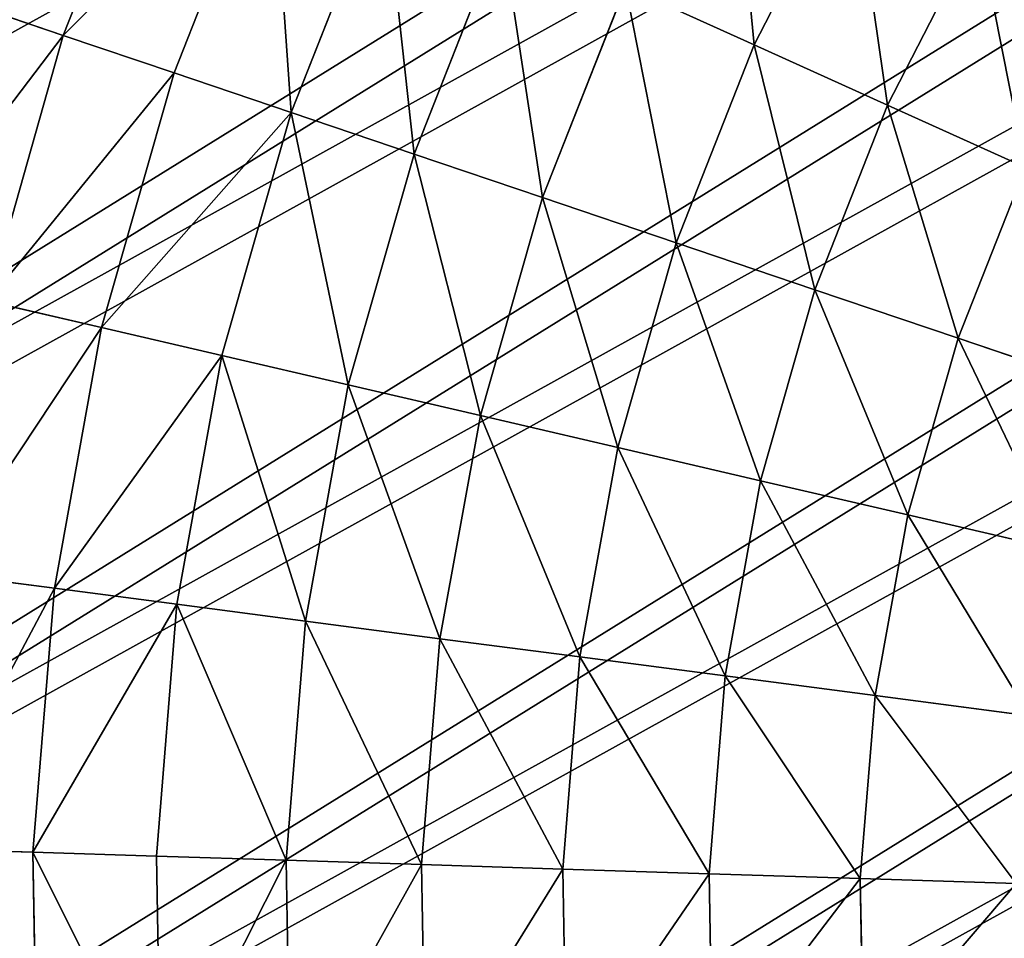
# Model space of a CAD drawing. Extents: x 5 to 635, y -14 to 121.
# Tile 227 of 256: x 373 to 387, y 54 to 66. Entities that reach past the tile are written whole.
import ezdxf

# ---------------------------------------------------------------- set-up
doc = ezdxf.new("R2010")
doc.units = 0
doc.layers.get('0').update_dxf_attribs({"color": 13, "linetype": 'CONTINUOUS'})

# ---------------------------------------------------------------- blocks, each defined once
blk = doc.blocks.new('COMPONENT_4')
for p, q in [((14.769, 65.892, 18.22), (13.378, 62.364, 18.22)), ((14.769, 65.892, 81.659), (13.378, 62.364, 81.659)), ((16.231, 65.23, 16.362), (14.898, 61.849, 16.362)), ((16.231, 65.23, 83.518), (14.898, 61.849, 83.518)), ((24.189, 64.834, 9.779), (22.857, 62.235, 9.779)), ((24.189, 64.834, 90.1), (22.857, 62.235, 90.1)), ((17.775, 64.532, 14.584), (16.503, 61.306, 14.584)), ((17.775, 64.532, 85.295), (16.503, 61.306, 85.295)), ((19.396, 63.799, 12.892), (18.189, 60.736, 12.892)), ((19.396, 63.799, 86.987), (18.189, 60.736, 86.987)), ((25.93, 63.831, 8.366), (24.687, 61.407, 8.366)), ((25.93, 63.831, 91.513), (24.687, 61.407, 91.513)), ((21.092, 63.033, 11.289), (19.951, 60.139, 11.289)), ((21.092, 63.033, 88.59), (19.951, 60.139, 88.59)), ((22.857, 62.235, 9.779), (21.092, 63.033, 11.289)), ((21.092, 63.033, 88.59), (22.857, 62.235, 90.1)), ((13.378, 62.364, 18.22), (11.946, 62.849, 20.155)), ((11.946, 62.849, 79.725), (13.378, 62.364, 81.659)), ((13.378, 62.364, 18.22), (12.34, 58.717, 18.22)), ((13.378, 62.364, 81.659), (12.34, 58.717, 81.659)), ((14.898, 61.849, 16.362), (13.378, 62.364, 18.22)), ((13.378, 62.364, 81.659), (14.898, 61.849, 83.518)), ((22.857, 62.235, 9.779), (21.786, 59.518, 9.779)), ((22.857, 62.235, 90.1), (21.786, 59.518, 90.1)), ((24.687, 61.407, 8.366), (22.857, 62.235, 9.779)), ((22.857, 62.235, 90.1), (24.687, 61.407, 91.513)), ((14.898, 61.849, 16.362), (13.903, 58.354, 16.362)), ((14.898, 61.849, 83.518), (13.903, 58.354, 83.518)), ((16.503, 61.306, 14.584), (14.898, 61.849, 16.362)), ((14.898, 61.849, 83.518), (16.503, 61.306, 85.295)), ((24.687, 61.407, 8.366), (23.688, 58.874, 8.366)), ((24.687, 61.407, 91.513), (23.688, 58.874, 91.513)), ((26.579, 60.552, 7.053), (24.687, 61.407, 8.366)), ((24.687, 61.407, 91.513), (26.579, 60.552, 92.826)), ((16.503, 61.306, 14.584), (15.553, 57.971, 14.584)), ((16.503, 61.306, 85.295), (15.553, 57.971, 85.295)), ((18.189, 60.736, 12.892), (16.503, 61.306, 14.584)), ((16.503, 61.306, 85.295), (18.189, 60.736, 86.987)), ((18.189, 60.736, 12.892), (17.287, 57.568, 12.892)), ((18.189, 60.736, 86.987), (17.287, 57.568, 86.987)), ((19.951, 60.139, 11.289), (18.189, 60.736, 12.892)), ((18.189, 60.736, 86.987), (19.951, 60.139, 88.59)), ((26.579, 60.552, 7.053), (25.655, 58.208, 7.053)), ((26.579, 60.552, 92.826), (25.655, 58.208, 92.826)), ((19.951, 60.139, 11.289), (19.099, 57.147, 11.289)), ((19.951, 60.139, 88.59), (19.099, 57.147, 88.59)), ((21.786, 59.518, 9.779), (19.951, 60.139, 11.289)), ((19.951, 60.139, 88.59), (21.786, 59.518, 90.1)), ((21.786, 59.518, 9.779), (20.986, 56.709, 9.779)), ((21.786, 59.518, 90.1), (20.986, 56.709, 90.1)), ((23.688, 58.874, 8.366), (21.786, 59.518, 9.779)), ((21.786, 59.518, 90.1), (23.688, 58.874, 91.513)), ((23.688, 58.874, 8.366), (22.943, 56.254, 8.366)), ((23.688, 58.874, 91.513), (22.943, 56.254, 91.513)), ((25.655, 58.208, 7.053), (23.688, 58.874, 8.366)), ((23.688, 58.874, 91.513), (25.655, 58.208, 92.826)), ((13.903, 58.354, 16.362), (12.34, 58.717, 18.22)), ((12.34, 58.717, 81.659), (13.903, 58.354, 83.518)), ((13.903, 58.354, 16.362), (13.255, 54.778, 16.362)), ((13.903, 58.354, 83.518), (13.255, 54.778, 83.518)), ((15.553, 57.971, 14.584), (13.903, 58.354, 16.362)), ((13.903, 58.354, 83.518), (15.553, 57.971, 85.295)), ((25.655, 58.208, 7.053), (24.965, 55.785, 7.053)), ((25.655, 58.208, 92.826), (24.965, 55.785, 92.826)), ((27.68, 57.522, 5.844), (25.655, 58.208, 7.053)), ((25.655, 58.208, 92.826), (27.68, 57.522, 94.036)), ((15.553, 57.971, 14.584), (14.935, 54.558, 14.584)), ((15.553, 57.971, 85.295), (14.935, 54.558, 85.295)), ((17.287, 57.568, 12.892), (15.553, 57.971, 14.584)), ((15.553, 57.971, 85.295), (17.287, 57.568, 86.987)), ((17.287, 57.568, 12.892), (16.7, 54.328, 12.892)), ((17.287, 57.568, 86.987), (16.7, 54.328, 86.987)), ((19.099, 57.147, 11.289), (17.287, 57.568, 12.892)), ((17.287, 57.568, 86.987), (19.099, 57.147, 88.59)), ((19.099, 57.147, 11.289), (18.545, 54.086, 11.289)), ((19.099, 57.147, 88.59), (18.545, 54.086, 88.59)), ((20.986, 56.709, 9.779), (19.099, 57.147, 11.289)), ((19.099, 57.147, 88.59), (20.986, 56.709, 90.1)), ((20.986, 56.709, 9.779), (20.465, 53.835, 9.779)), ((20.986, 56.709, 90.1), (20.465, 53.835, 90.1)), ((22.943, 56.254, 8.366), (20.986, 56.709, 9.779)), ((20.986, 56.709, 90.1), (22.943, 56.254, 91.513)), ((22.943, 56.254, 8.366), (22.457, 53.574, 8.366)), ((22.943, 56.254, 91.513), (22.457, 53.574, 91.513)), ((24.965, 55.785, 7.053), (22.943, 56.254, 8.366)), ((22.943, 56.254, 91.513), (24.965, 55.785, 92.826)), ((24.965, 55.785, 7.053), (24.516, 53.305, 7.053)), ((24.965, 55.785, 92.826), (24.516, 53.305, 92.826)), ((27.047, 55.301, 5.844), (24.965, 55.785, 7.053)), ((24.965, 55.785, 92.826), (27.047, 55.301, 94.036)), ((13.255, 54.778, 16.362), (11.664, 54.986, 18.22)), ((11.664, 54.986, 81.659), (13.255, 54.778, 83.518)), ((13.255, 54.778, 16.362), (12.961, 51.156, 16.362)), ((13.255, 54.778, 83.518), (12.961, 51.156, 83.518)), ((14.935, 54.558, 14.584), (13.255, 54.778, 16.362)), ((13.255, 54.778, 83.518), (14.935, 54.558, 85.295)), ((14.935, 54.558, 14.584), (14.655, 51.102, 14.584)), ((14.935, 54.558, 85.295), (14.655, 51.102, 85.295)), ((16.7, 54.328, 12.892), (14.935, 54.558, 14.584)), ((14.935, 54.558, 85.295), (16.7, 54.328, 86.987)), ((16.7, 54.328, 12.892), (16.433, 51.045, 12.892)), ((16.7, 54.328, 86.987), (16.433, 51.045, 86.987)), ((18.545, 54.086, 11.289), (16.7, 54.328, 12.892)), ((16.7, 54.328, 86.987), (18.545, 54.086, 88.59)), ((18.545, 54.086, 11.289), (18.293, 50.986, 11.289)), ((18.545, 54.086, 88.59), (18.293, 50.986, 88.59)), ((20.465, 53.835, 9.779), (18.545, 54.086, 11.289)), ((18.545, 54.086, 88.59), (20.465, 53.835, 90.1)), ((20.465, 53.835, 9.779), (20.229, 50.924, 9.779)), ((20.465, 53.835, 90.1), (20.229, 50.924, 90.1)), ((22.457, 53.574, 8.366), (20.465, 53.835, 9.779)), ((20.465, 53.835, 90.1), (22.457, 53.574, 91.513)), ((22.457, 53.574, 8.366), (22.237, 50.86, 8.366)), ((22.457, 53.574, 91.513), (22.237, 50.86, 91.513)), ((24.516, 53.305, 7.053), (22.457, 53.574, 8.366)), ((22.457, 53.574, 91.513), (24.516, 53.305, 92.826)), ((24.516, 53.305, 7.053), (24.312, 50.794, 7.053)), ((24.516, 53.305, 92.826), (24.312, 50.794, 92.826)), ((26.635, 53.028, 5.844), (24.516, 53.305, 7.053)), ((24.516, 53.305, 92.826), (26.635, 53.028, 94.036)), ((12.961, 51.156, 16.362), (11.357, 51.207, 18.22)), ((11.357, 51.207, 81.659), (12.961, 51.156, 83.518)), ((14.655, 51.102, 14.584), (12.961, 51.156, 16.362)), ((12.961, 51.156, 16.362), (13.024, 47.522, 16.362)), ((12.961, 51.156, 83.518), (14.655, 51.102, 85.295)), ((12.961, 51.156, 83.518), (13.024, 47.522, 83.518)), ((16.433, 51.045, 12.892), (14.655, 51.102, 14.584)), ((14.655, 51.102, 14.584), (14.714, 47.635, 14.584)), ((14.655, 51.102, 85.295), (16.433, 51.045, 86.987)), ((14.655, 51.102, 85.295), (14.714, 47.635, 85.295)), ((18.293, 50.986, 11.289), (16.433, 51.045, 12.892)), ((16.433, 51.045, 12.892), (16.49, 47.752, 12.892)), ((16.433, 51.045, 86.987), (18.293, 50.986, 88.59)), ((16.433, 51.045, 86.987), (16.49, 47.752, 86.987)), ((20.229, 50.924, 9.779), (18.293, 50.986, 11.289)), ((18.293, 50.986, 11.289), (18.346, 47.876, 11.289)), ((18.293, 50.986, 88.59), (20.229, 50.924, 90.1)), ((18.293, 50.986, 88.59), (18.346, 47.876, 88.59)), ((22.237, 50.86, 8.366), (20.229, 50.924, 9.779)), ((20.229, 50.924, 9.779), (20.279, 48.004, 9.779)), ((20.229, 50.924, 90.1), (22.237, 50.86, 91.513)), ((20.229, 50.924, 90.1), (20.279, 48.004, 90.1)), ((24.312, 50.794, 7.053), (22.237, 50.86, 8.366)), ((22.237, 50.86, 8.366), (22.284, 48.137, 8.366)), ((22.237, 50.86, 91.513), (24.312, 50.794, 92.826)), ((22.237, 50.86, 91.513), (22.284, 48.137, 91.513)), ((26.449, 50.726, 5.844), (24.312, 50.794, 7.053)), ((24.312, 50.794, 7.053), (24.355, 48.274, 7.053)), ((24.312, 50.794, 92.826), (24.355, 48.274, 92.826)), ((24.312, 50.794, 92.826), (26.449, 50.726, 94.036))]:
    blk.add_line(p, q)
mesh = blk.add_polyface()
corners = [(11.946, 62.849, 20.155), (14.769, 65.892, 18.22), (13.378, 62.364, 18.22), (13.391, 66.514, 20.155)]
mesh.append_faces([[corners[k] for k in face] for face in [(0, 1, 2), (1, 0, 3)]], dxfattribs={"vtx0": -1})
mesh = blk.add_polyface()
corners = [(14.769, 65.892, 81.659), (11.946, 62.849, 79.725), (13.378, 62.364, 81.659), (13.391, 66.514, 79.725)]
mesh.append_faces([[corners[k] for k in face] for face in [(0, 1, 2), (1, 0, 3)]], dxfattribs={"vtx0": -1})
mesh = blk.add_polyface()
corners = [(13.378, 62.364, 18.22), (16.231, 65.23, 16.362), (14.898, 61.849, 16.362), (14.769, 65.892, 18.22)]
mesh.append_faces([[corners[k] for k in face] for face in [(0, 1, 2), (1, 0, 3)]], dxfattribs={"vtx0": -1})
mesh = blk.add_polyface()
corners = [(16.231, 65.23, 83.518), (13.378, 62.364, 81.659), (14.898, 61.849, 83.518), (14.769, 65.892, 81.659)]
mesh.append_faces([[corners[k] for k in face] for face in [(0, 1, 2), (1, 0, 3)]], dxfattribs={"vtx0": -1})
mesh = blk.add_polyface()
corners = [(22.511, 65.801, 11.289), (22.857, 62.235, 9.779), (21.092, 63.033, 11.289), (24.189, 64.834, 9.779)]
mesh.append_faces([[corners[k] for k in face] for face in [(0, 1, 2), (1, 0, 3)]], dxfattribs={"vtx0": -1})
mesh = blk.add_polyface()
corners = [(22.857, 62.235, 90.1), (22.511, 65.801, 88.59), (21.092, 63.033, 88.59), (24.189, 64.834, 90.1)]
mesh.append_faces([[corners[k] for k in face] for face in [(0, 1, 2), (1, 0, 3)]], dxfattribs={"vtx0": -1})
mesh = blk.add_polyface()
corners = [(16.231, 65.23, 16.362), (16.503, 61.306, 14.584), (14.898, 61.849, 16.362), (17.775, 64.532, 14.584)]
mesh.append_faces([[corners[k] for k in face] for face in [(0, 1, 2), (1, 0, 3)]], dxfattribs={"vtx0": -1})
mesh = blk.add_polyface()
corners = [(16.503, 61.306, 85.295), (16.231, 65.23, 83.518), (14.898, 61.849, 83.518), (17.775, 64.532, 85.295)]
mesh.append_faces([[corners[k] for k in face] for face in [(0, 1, 2), (1, 0, 3)]], dxfattribs={"vtx0": -1})
mesh = blk.add_polyface()
corners = [(24.189, 64.834, 9.779), (24.687, 61.407, 8.366), (22.857, 62.235, 9.779), (25.93, 63.831, 8.366)]
mesh.append_faces([[corners[k] for k in face] for face in [(0, 1, 2), (1, 0, 3)]], dxfattribs={"vtx0": -1})
mesh = blk.add_polyface()
corners = [(24.687, 61.407, 91.513), (24.189, 64.834, 90.1), (22.857, 62.235, 90.1), (25.93, 63.831, 91.513)]
mesh.append_faces([[corners[k] for k in face] for face in [(0, 1, 2), (1, 0, 3)]], dxfattribs={"vtx0": -1})
mesh = blk.add_polyface()
corners = [(17.775, 64.532, 14.584), (18.189, 60.736, 12.892), (16.503, 61.306, 14.584), (19.396, 63.799, 12.892)]
mesh.append_faces([[corners[k] for k in face] for face in [(0, 1, 2), (1, 0, 3)]], dxfattribs={"vtx0": -1})
mesh = blk.add_polyface()
corners = [(18.189, 60.736, 86.987), (17.775, 64.532, 85.295), (16.503, 61.306, 85.295), (19.396, 63.799, 86.987)]
mesh.append_faces([[corners[k] for k in face] for face in [(0, 1, 2), (1, 0, 3)]], dxfattribs={"vtx0": -1})
mesh = blk.add_polyface()
corners = [(19.396, 63.799, 12.892), (19.951, 60.139, 11.289), (18.189, 60.736, 12.892), (21.092, 63.033, 11.289)]
mesh.append_faces([[corners[k] for k in face] for face in [(0, 1, 2), (1, 0, 3)]], dxfattribs={"vtx0": -1})
mesh = blk.add_polyface()
corners = [(19.951, 60.139, 88.59), (19.396, 63.799, 86.987), (18.189, 60.736, 86.987), (21.092, 63.033, 88.59)]
mesh.append_faces([[corners[k] for k in face] for face in [(0, 1, 2), (1, 0, 3)]], dxfattribs={"vtx0": -1})
mesh = blk.add_polyface()
corners = [(25.93, 63.831, 8.366), (26.579, 60.552, 7.053), (24.687, 61.407, 8.366), (27.728, 62.794, 7.053)]
mesh.append_faces([[corners[k] for k in face] for face in [(0, 1, 2), (1, 0, 3)]], dxfattribs={"vtx0": -1})
mesh = blk.add_polyface()
corners = [(26.579, 60.552, 92.826), (25.93, 63.831, 91.513), (24.687, 61.407, 91.513), (27.728, 62.794, 92.826)]
mesh.append_faces([[corners[k] for k in face] for face in [(0, 1, 2), (1, 0, 3)]], dxfattribs={"vtx0": -1})
mesh = blk.add_polyface()
corners = [(21.092, 63.033, 11.289), (21.786, 59.518, 9.779), (19.951, 60.139, 11.289), (22.857, 62.235, 9.779)]
mesh.append_faces([[corners[k] for k in face] for face in [(0, 1, 2), (1, 0, 3)]], dxfattribs={"vtx0": -1})
mesh = blk.add_polyface()
corners = [(21.786, 59.518, 90.1), (21.092, 63.033, 88.59), (19.951, 60.139, 88.59), (22.857, 62.235, 90.1)]
mesh.append_faces([[corners[k] for k in face] for face in [(0, 1, 2), (1, 0, 3)]], dxfattribs={"vtx0": -1})
mesh = blk.add_polyface()
corners = [(10.867, 59.059, 20.155), (13.378, 62.364, 18.22), (12.34, 58.717, 18.22), (11.946, 62.849, 20.155)]
mesh.append_faces([[corners[k] for k in face] for face in [(0, 1, 2), (1, 0, 3)]], dxfattribs={"vtx0": -1})
mesh = blk.add_polyface()
corners = [(13.378, 62.364, 81.659), (10.867, 59.059, 79.725), (12.34, 58.717, 81.659), (11.946, 62.849, 79.725)]
mesh.append_faces([[corners[k] for k in face] for face in [(0, 1, 2), (1, 0, 3)]], dxfattribs={"vtx0": -1})
mesh = blk.add_polyface()
corners = [(12.34, 58.717, 18.22), (14.898, 61.849, 16.362), (13.903, 58.354, 16.362), (13.378, 62.364, 18.22)]
mesh.append_faces([[corners[k] for k in face] for face in [(0, 1, 2), (1, 0, 3)]], dxfattribs={"vtx0": -1})
mesh = blk.add_polyface()
corners = [(14.898, 61.849, 83.518), (12.34, 58.717, 81.659), (13.903, 58.354, 83.518), (13.378, 62.364, 81.659)]
mesh.append_faces([[corners[k] for k in face] for face in [(0, 1, 2), (1, 0, 3)]], dxfattribs={"vtx0": -1})
mesh = blk.add_polyface()
corners = [(22.857, 62.235, 9.779), (23.688, 58.874, 8.366), (21.786, 59.518, 9.779), (24.687, 61.407, 8.366)]
mesh.append_faces([[corners[k] for k in face] for face in [(0, 1, 2), (1, 0, 3)]], dxfattribs={"vtx0": -1})
mesh = blk.add_polyface()
corners = [(23.688, 58.874, 91.513), (22.857, 62.235, 90.1), (21.786, 59.518, 90.1), (24.687, 61.407, 91.513)]
mesh.append_faces([[corners[k] for k in face] for face in [(0, 1, 2), (1, 0, 3)]], dxfattribs={"vtx0": -1})
mesh = blk.add_polyface()
corners = [(13.903, 58.354, 16.362), (16.503, 61.306, 14.584), (15.553, 57.971, 14.584), (14.898, 61.849, 16.362)]
mesh.append_faces([[corners[k] for k in face] for face in [(0, 1, 2), (1, 0, 3)]], dxfattribs={"vtx0": -1})
mesh = blk.add_polyface()
corners = [(16.503, 61.306, 85.295), (13.903, 58.354, 83.518), (15.553, 57.971, 85.295), (14.898, 61.849, 83.518)]
mesh.append_faces([[corners[k] for k in face] for face in [(0, 1, 2), (1, 0, 3)]], dxfattribs={"vtx0": -1})
mesh = blk.add_polyface()
corners = [(24.687, 61.407, 8.366), (25.655, 58.208, 7.053), (23.688, 58.874, 8.366), (26.579, 60.552, 7.053)]
mesh.append_faces([[corners[k] for k in face] for face in [(0, 1, 2), (1, 0, 3)]], dxfattribs={"vtx0": -1})
mesh = blk.add_polyface()
corners = [(25.655, 58.208, 92.826), (24.687, 61.407, 91.513), (23.688, 58.874, 91.513), (26.579, 60.552, 92.826)]
mesh.append_faces([[corners[k] for k in face] for face in [(0, 1, 2), (1, 0, 3)]], dxfattribs={"vtx0": -1})
mesh = blk.add_polyface()
corners = [(16.503, 61.306, 14.584), (17.287, 57.568, 12.892), (15.553, 57.971, 14.584), (18.189, 60.736, 12.892)]
mesh.append_faces([[corners[k] for k in face] for face in [(0, 1, 2), (1, 0, 3)]], dxfattribs={"vtx0": -1})
mesh = blk.add_polyface()
corners = [(17.287, 57.568, 86.987), (16.503, 61.306, 85.295), (15.553, 57.971, 85.295), (18.189, 60.736, 86.987)]
mesh.append_faces([[corners[k] for k in face] for face in [(0, 1, 2), (1, 0, 3)]], dxfattribs={"vtx0": -1})
mesh = blk.add_polyface()
corners = [(18.189, 60.736, 12.892), (19.099, 57.147, 11.289), (17.287, 57.568, 12.892), (19.951, 60.139, 11.289)]
mesh.append_faces([[corners[k] for k in face] for face in [(0, 1, 2), (1, 0, 3)]], dxfattribs={"vtx0": -1})
mesh = blk.add_polyface()
corners = [(19.099, 57.147, 88.59), (18.189, 60.736, 86.987), (17.287, 57.568, 86.987), (19.951, 60.139, 88.59)]
mesh.append_faces([[corners[k] for k in face] for face in [(0, 1, 2), (1, 0, 3)]], dxfattribs={"vtx0": -1})
mesh = blk.add_polyface()
corners = [(26.579, 60.552, 7.053), (27.68, 57.522, 5.844), (25.655, 58.208, 7.053), (28.527, 59.671, 5.844)]
mesh.append_faces([[corners[k] for k in face] for face in [(0, 1, 2), (1, 0, 3)]], dxfattribs={"vtx0": -1})
mesh = blk.add_polyface()
corners = [(27.68, 57.522, 94.036), (26.579, 60.552, 92.826), (25.655, 58.208, 92.826), (28.527, 59.671, 94.036)]
mesh.append_faces([[corners[k] for k in face] for face in [(0, 1, 2), (1, 0, 3)]], dxfattribs={"vtx0": -1})
mesh = blk.add_polyface()
corners = [(19.951, 60.139, 11.289), (20.986, 56.709, 9.779), (19.099, 57.147, 11.289), (21.786, 59.518, 9.779)]
mesh.append_faces([[corners[k] for k in face] for face in [(0, 1, 2), (1, 0, 3)]], dxfattribs={"vtx0": -1})
mesh = blk.add_polyface()
corners = [(20.986, 56.709, 90.1), (19.951, 60.139, 88.59), (19.099, 57.147, 88.59), (21.786, 59.518, 90.1)]
mesh.append_faces([[corners[k] for k in face] for face in [(0, 1, 2), (1, 0, 3)]], dxfattribs={"vtx0": -1})
mesh = blk.add_polyface()
corners = [(21.786, 59.518, 9.779), (22.943, 56.254, 8.366), (20.986, 56.709, 9.779), (23.688, 58.874, 8.366)]
mesh.append_faces([[corners[k] for k in face] for face in [(0, 1, 2), (1, 0, 3)]], dxfattribs={"vtx0": -1})
mesh = blk.add_polyface()
corners = [(22.943, 56.254, 91.513), (21.786, 59.518, 90.1), (20.986, 56.709, 90.1), (23.688, 58.874, 91.513)]
mesh.append_faces([[corners[k] for k in face] for face in [(0, 1, 2), (1, 0, 3)]], dxfattribs={"vtx0": -1})
mesh = blk.add_polyface()
corners = [(23.688, 58.874, 8.366), (24.965, 55.785, 7.053), (22.943, 56.254, 8.366), (25.655, 58.208, 7.053)]
mesh.append_faces([[corners[k] for k in face] for face in [(0, 1, 2), (1, 0, 3)]], dxfattribs={"vtx0": -1})
mesh = blk.add_polyface()
corners = [(24.965, 55.785, 92.826), (23.688, 58.874, 91.513), (22.943, 56.254, 91.513), (25.655, 58.208, 92.826)]
mesh.append_faces([[corners[k] for k in face] for face in [(0, 1, 2), (1, 0, 3)]], dxfattribs={"vtx0": -1})
mesh = blk.add_polyface()
corners = [(11.664, 54.986, 18.22), (13.903, 58.354, 16.362), (13.255, 54.778, 16.362), (12.34, 58.717, 18.22)]
mesh.append_faces([[corners[k] for k in face] for face in [(0, 1, 2), (1, 0, 3)]], dxfattribs={"vtx0": -1})
mesh = blk.add_polyface()
corners = [(13.903, 58.354, 83.518), (11.664, 54.986, 81.659), (13.255, 54.778, 83.518), (12.34, 58.717, 81.659)]
mesh.append_faces([[corners[k] for k in face] for face in [(0, 1, 2), (1, 0, 3)]], dxfattribs={"vtx0": -1})
mesh = blk.add_polyface()
corners = [(13.255, 54.778, 16.362), (15.553, 57.971, 14.584), (14.935, 54.558, 14.584), (13.903, 58.354, 16.362)]
mesh.append_faces([[corners[k] for k in face] for face in [(0, 1, 2), (1, 0, 3)]], dxfattribs={"vtx0": -1})
mesh = blk.add_polyface()
corners = [(15.553, 57.971, 85.295), (13.255, 54.778, 83.518), (14.935, 54.558, 85.295), (13.903, 58.354, 83.518)]
mesh.append_faces([[corners[k] for k in face] for face in [(0, 1, 2), (1, 0, 3)]], dxfattribs={"vtx0": -1})
mesh = blk.add_polyface()
corners = [(25.655, 58.208, 7.053), (27.047, 55.301, 5.844), (24.965, 55.785, 7.053), (27.68, 57.522, 5.844)]
mesh.append_faces([[corners[k] for k in face] for face in [(0, 1, 2), (1, 0, 3)]], dxfattribs={"vtx0": -1})
mesh = blk.add_polyface()
corners = [(27.047, 55.301, 94.036), (25.655, 58.208, 92.826), (24.965, 55.785, 92.826), (27.68, 57.522, 94.036)]
mesh.append_faces([[corners[k] for k in face] for face in [(0, 1, 2), (1, 0, 3)]], dxfattribs={"vtx0": -1})
mesh = blk.add_polyface()
corners = [(15.553, 57.971, 14.584), (16.7, 54.328, 12.892), (14.935, 54.558, 14.584), (17.287, 57.568, 12.892)]
mesh.append_faces([[corners[k] for k in face] for face in [(0, 1, 2), (1, 0, 3)]], dxfattribs={"vtx0": -1})
mesh = blk.add_polyface()
corners = [(16.7, 54.328, 86.987), (15.553, 57.971, 85.295), (14.935, 54.558, 85.295), (17.287, 57.568, 86.987)]
mesh.append_faces([[corners[k] for k in face] for face in [(0, 1, 2), (1, 0, 3)]], dxfattribs={"vtx0": -1})
mesh = blk.add_polyface()
corners = [(17.287, 57.568, 12.892), (18.545, 54.086, 11.289), (16.7, 54.328, 12.892), (19.099, 57.147, 11.289)]
mesh.append_faces([[corners[k] for k in face] for face in [(0, 1, 2), (1, 0, 3)]], dxfattribs={"vtx0": -1})
mesh = blk.add_polyface()
corners = [(18.545, 54.086, 88.59), (17.287, 57.568, 86.987), (16.7, 54.328, 86.987), (19.099, 57.147, 88.59)]
mesh.append_faces([[corners[k] for k in face] for face in [(0, 1, 2), (1, 0, 3)]], dxfattribs={"vtx0": -1})
mesh = blk.add_polyface()
corners = [(19.099, 57.147, 11.289), (20.465, 53.835, 9.779), (18.545, 54.086, 11.289), (20.986, 56.709, 9.779)]
mesh.append_faces([[corners[k] for k in face] for face in [(0, 1, 2), (1, 0, 3)]], dxfattribs={"vtx0": -1})
mesh = blk.add_polyface()
corners = [(20.465, 53.835, 90.1), (19.099, 57.147, 88.59), (18.545, 54.086, 88.59), (20.986, 56.709, 90.1)]
mesh.append_faces([[corners[k] for k in face] for face in [(0, 1, 2), (1, 0, 3)]], dxfattribs={"vtx0": -1})
mesh = blk.add_polyface()
corners = [(20.986, 56.709, 9.779), (22.457, 53.574, 8.366), (20.465, 53.835, 9.779), (22.943, 56.254, 8.366)]
mesh.append_faces([[corners[k] for k in face] for face in [(0, 1, 2), (1, 0, 3)]], dxfattribs={"vtx0": -1})
mesh = blk.add_polyface()
corners = [(22.457, 53.574, 91.513), (20.986, 56.709, 90.1), (20.465, 53.835, 90.1), (22.943, 56.254, 91.513)]
mesh.append_faces([[corners[k] for k in face] for face in [(0, 1, 2), (1, 0, 3)]], dxfattribs={"vtx0": -1})
mesh = blk.add_polyface()
corners = [(22.943, 56.254, 8.366), (24.516, 53.305, 7.053), (22.457, 53.574, 8.366), (24.965, 55.785, 7.053)]
mesh.append_faces([[corners[k] for k in face] for face in [(0, 1, 2), (1, 0, 3)]], dxfattribs={"vtx0": -1})
mesh = blk.add_polyface()
corners = [(24.516, 53.305, 92.826), (22.943, 56.254, 91.513), (22.457, 53.574, 91.513), (24.965, 55.785, 92.826)]
mesh.append_faces([[corners[k] for k in face] for face in [(0, 1, 2), (1, 0, 3)]], dxfattribs={"vtx0": -1})
mesh = blk.add_polyface()
corners = [(24.965, 55.785, 7.053), (26.635, 53.028, 5.844), (24.516, 53.305, 7.053), (27.047, 55.301, 5.844)]
mesh.append_faces([[corners[k] for k in face] for face in [(0, 1, 2), (1, 0, 3)]], dxfattribs={"vtx0": -1})
mesh = blk.add_polyface()
corners = [(26.635, 53.028, 94.036), (24.965, 55.785, 92.826), (24.516, 53.305, 92.826), (27.047, 55.301, 94.036)]
mesh.append_faces([[corners[k] for k in face] for face in [(0, 1, 2), (1, 0, 3)]], dxfattribs={"vtx0": -1})
mesh = blk.add_polyface()
corners = [(11.357, 51.207, 18.22), (13.255, 54.778, 16.362), (12.961, 51.156, 16.362), (11.664, 54.986, 18.22)]
mesh.append_faces([[corners[k] for k in face] for face in [(0, 1, 2), (1, 0, 3)]], dxfattribs={"vtx0": -1})
mesh = blk.add_polyface()
corners = [(13.255, 54.778, 83.518), (11.357, 51.207, 81.659), (12.961, 51.156, 83.518), (11.664, 54.986, 81.659)]
mesh.append_faces([[corners[k] for k in face] for face in [(0, 1, 2), (1, 0, 3)]], dxfattribs={"vtx0": -1})
mesh = blk.add_polyface()
corners = [(12.961, 51.156, 16.362), (14.935, 54.558, 14.584), (14.655, 51.102, 14.584), (13.255, 54.778, 16.362)]
mesh.append_faces([[corners[k] for k in face] for face in [(0, 1, 2), (1, 0, 3)]], dxfattribs={"vtx0": -1})
mesh = blk.add_polyface()
corners = [(14.935, 54.558, 85.295), (12.961, 51.156, 83.518), (14.655, 51.102, 85.295), (13.255, 54.778, 83.518)]
mesh.append_faces([[corners[k] for k in face] for face in [(0, 1, 2), (1, 0, 3)]], dxfattribs={"vtx0": -1})
mesh = blk.add_polyface()
corners = [(14.935, 54.558, 14.584), (16.433, 51.045, 12.892), (14.655, 51.102, 14.584), (16.7, 54.328, 12.892)]
mesh.append_faces([[corners[k] for k in face] for face in [(0, 1, 2), (1, 0, 3)]], dxfattribs={"vtx0": -1})
mesh = blk.add_polyface()
corners = [(16.433, 51.045, 86.987), (14.935, 54.558, 85.295), (14.655, 51.102, 85.295), (16.7, 54.328, 86.987)]
mesh.append_faces([[corners[k] for k in face] for face in [(0, 1, 2), (1, 0, 3)]], dxfattribs={"vtx0": -1})
mesh = blk.add_polyface()
corners = [(16.7, 54.328, 12.892), (18.293, 50.986, 11.289), (16.433, 51.045, 12.892), (18.545, 54.086, 11.289)]
mesh.append_faces([[corners[k] for k in face] for face in [(0, 1, 2), (1, 0, 3)]], dxfattribs={"vtx0": -1})
mesh = blk.add_polyface()
corners = [(18.293, 50.986, 88.59), (16.7, 54.328, 86.987), (16.433, 51.045, 86.987), (18.545, 54.086, 88.59)]
mesh.append_faces([[corners[k] for k in face] for face in [(0, 1, 2), (1, 0, 3)]], dxfattribs={"vtx0": -1})
mesh = blk.add_polyface()
corners = [(18.545, 54.086, 11.289), (20.229, 50.924, 9.779), (18.293, 50.986, 11.289), (20.465, 53.835, 9.779)]
mesh.append_faces([[corners[k] for k in face] for face in [(0, 1, 2), (1, 0, 3)]], dxfattribs={"vtx0": -1})
mesh = blk.add_polyface()
corners = [(20.229, 50.924, 90.1), (18.545, 54.086, 88.59), (18.293, 50.986, 88.59), (20.465, 53.835, 90.1)]
mesh.append_faces([[corners[k] for k in face] for face in [(0, 1, 2), (1, 0, 3)]], dxfattribs={"vtx0": -1})
mesh = blk.add_polyface()
corners = [(20.465, 53.835, 9.779), (22.237, 50.86, 8.366), (20.229, 50.924, 9.779), (22.457, 53.574, 8.366)]
mesh.append_faces([[corners[k] for k in face] for face in [(0, 1, 2), (1, 0, 3)]], dxfattribs={"vtx0": -1})
mesh = blk.add_polyface()
corners = [(22.237, 50.86, 91.513), (20.465, 53.835, 90.1), (20.229, 50.924, 90.1), (22.457, 53.574, 91.513)]
mesh.append_faces([[corners[k] for k in face] for face in [(0, 1, 2), (1, 0, 3)]], dxfattribs={"vtx0": -1})
mesh = blk.add_polyface()
corners = [(22.457, 53.574, 8.366), (24.312, 50.794, 7.053), (22.237, 50.86, 8.366), (24.516, 53.305, 7.053)]
mesh.append_faces([[corners[k] for k in face] for face in [(0, 1, 2), (1, 0, 3)]], dxfattribs={"vtx0": -1})
mesh = blk.add_polyface()
corners = [(24.312, 50.794, 92.826), (22.457, 53.574, 91.513), (22.237, 50.86, 91.513), (24.516, 53.305, 92.826)]
mesh.append_faces([[corners[k] for k in face] for face in [(0, 1, 2), (1, 0, 3)]], dxfattribs={"vtx0": -1})
mesh = blk.add_polyface()
corners = [(24.516, 53.305, 7.053), (26.449, 50.726, 5.844), (24.312, 50.794, 7.053), (26.635, 53.028, 5.844)]
mesh.append_faces([[corners[k] for k in face] for face in [(0, 1, 2), (1, 0, 3)]], dxfattribs={"vtx0": -1})
mesh = blk.add_polyface()
corners = [(26.449, 50.726, 94.036), (24.516, 53.305, 92.826), (24.312, 50.794, 92.826), (26.635, 53.028, 94.036)]
mesh.append_faces([[corners[k] for k in face] for face in [(0, 1, 2), (1, 0, 3)]], dxfattribs={"vtx0": -1})
mesh = blk.add_polyface()
corners = [(11.357, 51.207, 18.22), (13.024, 47.522, 16.362), (11.423, 47.416, 18.22), (12.961, 51.156, 16.362)]
mesh.append_faces([[corners[k] for k in face] for face in [(0, 1, 2), (1, 0, 3)]], dxfattribs={"vtx0": -1})
mesh = blk.add_polyface()
corners = [(13.024, 47.522, 83.518), (11.357, 51.207, 81.659), (11.423, 47.416, 81.659), (12.961, 51.156, 83.518)]
mesh.append_faces([[corners[k] for k in face] for face in [(0, 1, 2), (1, 0, 3)]], dxfattribs={"vtx0": -1})
mesh = blk.add_polyface()
corners = [(12.961, 51.156, 16.362), (14.714, 47.635, 14.584), (13.024, 47.522, 16.362), (14.655, 51.102, 14.584)]
mesh.append_faces([[corners[k] for k in face] for face in [(0, 1, 2), (1, 0, 3)]], dxfattribs={"vtx0": -1})
mesh = blk.add_polyface()
corners = [(14.714, 47.635, 85.295), (12.961, 51.156, 83.518), (13.024, 47.522, 83.518), (14.655, 51.102, 85.295)]
mesh.append_faces([[corners[k] for k in face] for face in [(0, 1, 2), (1, 0, 3)]], dxfattribs={"vtx0": -1})
mesh = blk.add_polyface()
corners = [(16.433, 51.045, 12.892), (14.714, 47.635, 14.584), (14.655, 51.102, 14.584), (16.49, 47.752, 12.892)]
mesh.append_faces([[corners[k] for k in face] for face in [(0, 1, 2), (1, 0, 3)]], dxfattribs={"vtx0": -1})
mesh = blk.add_polyface()
corners = [(14.714, 47.635, 85.295), (16.433, 51.045, 86.987), (14.655, 51.102, 85.295), (16.49, 47.752, 86.987)]
mesh.append_faces([[corners[k] for k in face] for face in [(0, 1, 2), (1, 0, 3)]], dxfattribs={"vtx0": -1})
mesh = blk.add_polyface()
corners = [(18.293, 50.986, 11.289), (16.49, 47.752, 12.892), (16.433, 51.045, 12.892), (18.346, 47.876, 11.289)]
mesh.append_faces([[corners[k] for k in face] for face in [(0, 1, 2), (1, 0, 3)]], dxfattribs={"vtx0": -1})
mesh = blk.add_polyface()
corners = [(16.49, 47.752, 86.987), (18.293, 50.986, 88.59), (16.433, 51.045, 86.987), (18.346, 47.876, 88.59)]
mesh.append_faces([[corners[k] for k in face] for face in [(0, 1, 2), (1, 0, 3)]], dxfattribs={"vtx0": -1})
mesh = blk.add_polyface()
corners = [(20.229, 50.924, 9.779), (18.346, 47.876, 11.289), (18.293, 50.986, 11.289), (20.279, 48.004, 9.779)]
mesh.append_faces([[corners[k] for k in face] for face in [(0, 1, 2), (1, 0, 3)]], dxfattribs={"vtx0": -1})
mesh = blk.add_polyface()
corners = [(18.346, 47.876, 88.59), (20.229, 50.924, 90.1), (18.293, 50.986, 88.59), (20.279, 48.004, 90.1)]
mesh.append_faces([[corners[k] for k in face] for face in [(0, 1, 2), (1, 0, 3)]], dxfattribs={"vtx0": -1})
mesh = blk.add_polyface()
corners = [(22.237, 50.86, 8.366), (20.279, 48.004, 9.779), (20.229, 50.924, 9.779), (22.284, 48.137, 8.366)]
mesh.append_faces([[corners[k] for k in face] for face in [(0, 1, 2), (1, 0, 3)]], dxfattribs={"vtx0": -1})
mesh = blk.add_polyface()
corners = [(20.279, 48.004, 90.1), (22.237, 50.86, 91.513), (20.229, 50.924, 90.1), (22.284, 48.137, 91.513)]
mesh.append_faces([[corners[k] for k in face] for face in [(0, 1, 2), (1, 0, 3)]], dxfattribs={"vtx0": -1})
mesh = blk.add_polyface()
corners = [(24.312, 50.794, 7.053), (22.284, 48.137, 8.366), (22.237, 50.86, 8.366), (24.355, 48.274, 7.053)]
mesh.append_faces([[corners[k] for k in face] for face in [(0, 1, 2), (1, 0, 3)]], dxfattribs={"vtx0": -1})
mesh = blk.add_polyface()
corners = [(22.284, 48.137, 91.513), (24.312, 50.794, 92.826), (22.237, 50.86, 91.513), (24.355, 48.274, 92.826)]
mesh.append_faces([[corners[k] for k in face] for face in [(0, 1, 2), (1, 0, 3)]], dxfattribs={"vtx0": -1})
mesh = blk.add_polyface()
corners = [(26.449, 50.726, 5.844), (24.355, 48.274, 7.053), (24.312, 50.794, 7.053), (26.488, 48.416, 5.844)]
mesh.append_faces([[corners[k] for k in face] for face in [(0, 1, 2), (1, 0, 3)]], dxfattribs={"vtx0": -1})
mesh = blk.add_polyface()
corners = [(24.355, 48.274, 92.826), (26.449, 50.726, 94.036), (24.312, 50.794, 92.826), (26.488, 48.416, 94.036)]
mesh.append_faces([[corners[k] for k in face] for face in [(0, 1, 2), (1, 0, 3)]], dxfattribs={"vtx0": -1})
blk = doc.blocks.new('COMPONENT_5')
blk.add_blockref('COMPONENT_4', (0, 0))
blk = doc.blocks.new('GROUP_1')
blk.add_circle((54.973, 54.973, -5), 49.5)
mesh = blk.add_polyface()
corners = [(5.582, 58.268, -5), (5.889, 48.57, -5), (5.497, 53.411, -5), (6.143, 63.094, -5), (6.752, 43.789, -5), (7.174, 67.841, -5), (8.081, 39.117, -5), (8.666, 72.464, -5), (9.861, 34.597, -5), (10.603, 76.918, -5), (12.075, 30.273, -5), (12.968, 81.162, -5), (14.703, 26.187, -5), (15.737, 85.153, -5), (17.718, 22.379, -5), (18.884, 88.853, -5), (21.092, 18.884, -5), (22.379, 92.227, -5), (24.793, 15.737, -5), (26.187, 95.243, -5), (28.784, 12.968, -5), (30.273, 97.87, -5), (33.027, 10.603, -5), (34.597, 100.084, -5), (37.482, 8.666, -5), (39.117, 101.864, -5), (42.105, 7.174, -5), (43.789, 103.193, -5), (46.852, 6.143, -5), (48.57, 104.057, -5), (51.677, 5.582, -5), (53.411, 104.448, -5), (56.534, 5.497, -5), (58.268, 104.363, -5), (61.376, 5.889, -5), (63.094, 103.802, -5), (66.156, 6.752, -5), (67.841, 102.771, -5), (70.829, 8.081, -5), (72.464, 101.279, -5), (75.348, 9.861, -5), (76.918, 99.342, -5), (79.672, 12.075, -5), (81.162, 96.977, -5), (83.758, 14.703, -5), (85.153, 94.208, -5), (87.566, 17.718, -5), (88.853, 91.061, -5), (91.061, 21.092, -5), (92.227, 87.566, -5), (94.208, 24.793, -5), (95.243, 83.758, -5), (96.977, 28.784, -5), (97.87, 79.672, -5), (99.342, 33.027, -5), (100.084, 75.348, -5), (101.279, 37.482, -5), (101.864, 70.829, -5), (102.771, 42.105, -5), (103.193, 66.156, -5), (103.802, 46.852, -5), (104.057, 61.376, -5), (104.363, 51.677, -5), (104.448, 56.534, -5)]
mesh.append_faces([[corners[k] for k in face] for face in [(0, 1, 2), (62, 61, 63)]], dxfattribs={"vtx0": -1})
mesh.append_faces([[corners[k] for k in face] for face in [(1, 3, 4), (4, 5, 6), (6, 7, 8), (8, 9, 10), (10, 11, 12), (12, 13, 14), (14, 15, 16), (16, 17, 18), (18, 19, 20), (20, 21, 22), (22, 23, 24), (24, 25, 26), (26, 27, 28), (28, 29, 30), (30, 31, 32), (32, 33, 34), (34, 35, 36), (36, 37, 38), (38, 39, 40), (40, 41, 42), (42, 43, 44), (44, 45, 46), (46, 47, 48), (48, 49, 50), (50, 51, 52), (52, 53, 54), (54, 55, 56), (56, 57, 58), (58, 59, 60), (60, 61, 62)]], dxfattribs={"vtx0": -1, "vtx1": -1})
mesh.append_faces([[corners[k] for k in face] for face in [(1, 0, 3), (4, 3, 5), (6, 5, 7), (8, 7, 9), (10, 9, 11), (12, 11, 13), (14, 13, 15), (16, 15, 17), (18, 17, 19), (20, 19, 21), (22, 21, 23), (24, 23, 25), (26, 25, 27), (28, 27, 29), (30, 29, 31), (32, 31, 33), (34, 33, 35), (36, 35, 37), (38, 37, 39), (40, 39, 41), (42, 41, 43), (44, 43, 45), (46, 45, 47), (48, 47, 49), (50, 49, 51), (52, 51, 53), (54, 53, 55), (56, 55, 57), (58, 57, 59), (60, 59, 61)]], dxfattribs={"vtx0": -1, "vtx2": -1})
mesh = blk.add_polyface()
corners = [(6.782, 48.686, 20), (6.482, 58.208, 20), (6.398, 53.44, 20), (7.032, 62.946, 20), (7.63, 43.993, 20), (8.045, 67.606, 20), (8.934, 39.405, 20), (9.509, 72.145, 20), (10.682, 34.968, 20), (11.411, 76.519, 20), (12.856, 30.723, 20), (13.733, 80.685, 20), (15.436, 26.711, 20), (16.451, 84.603, 20), (18.396, 22.972, 20), (19.541, 88.236, 20), (21.709, 19.541, 20), (22.972, 91.549, 20), (25.342, 16.451, 20), (26.711, 94.509, 20), (29.26, 13.733, 20), (30.723, 97.089, 20), (33.426, 11.411, 20), (34.968, 99.263, 20), (37.8, 9.509, 20), (39.405, 101.011, 20), (42.339, 8.045, 20), (43.993, 102.315, 20), (47, 7.032, 20), (48.686, 103.163, 20), (51.737, 6.482, 20), (53.44, 103.547, 20), (56.505, 6.398, 20), (58.208, 103.464, 20), (61.259, 6.782, 20), (62.946, 102.913, 20), (65.952, 7.63, 20), (67.606, 101.901, 20), (70.54, 8.934, 20), (72.145, 100.436, 20), (74.977, 10.682, 20), (76.519, 98.534, 20), (79.222, 12.856, 20), (80.685, 96.213, 20), (83.234, 15.436, 20), (84.603, 93.494, 20), (86.973, 18.396, 20), (88.236, 90.404, 20), (90.404, 21.709, 20), (91.549, 86.973, 20), (93.494, 25.342, 20), (94.509, 83.234, 20), (96.213, 29.26, 20), (97.089, 79.222, 20), (98.534, 33.426, 20), (99.263, 74.977, 20), (100.436, 37.8, 20), (101.011, 70.54, 20), (101.901, 42.339, 20), (102.315, 65.952, 20), (102.913, 47, 20), (103.163, 61.259, 20), (103.464, 51.737, 20), (103.547, 56.505, 20)]
mesh.append_faces([[corners[k] for k in face] for face in [(0, 1, 2), (61, 62, 63)]], dxfattribs={"vtx0": -1})
mesh.append_faces([[corners[k] for k in face] for face in [(1, 0, 3), (3, 4, 5), (5, 6, 7), (7, 8, 9), (9, 10, 11), (11, 12, 13), (13, 14, 15), (15, 16, 17), (17, 18, 19), (19, 20, 21), (21, 22, 23), (23, 24, 25), (25, 26, 27), (27, 28, 29), (29, 30, 31), (31, 32, 33), (33, 34, 35), (35, 36, 37), (37, 38, 39), (39, 40, 41), (41, 42, 43), (43, 44, 45), (45, 46, 47), (47, 48, 49), (49, 50, 51), (51, 52, 53), (53, 54, 55), (55, 56, 57), (57, 58, 59), (59, 60, 61)]], dxfattribs={"vtx0": -1, "vtx1": -1})
mesh.append_faces([[corners[k] for k in face] for face in [(3, 0, 4), (5, 4, 6), (7, 6, 8), (9, 8, 10), (11, 10, 12), (13, 12, 14), (15, 14, 16), (17, 16, 18), (19, 18, 20), (21, 20, 22), (23, 22, 24), (25, 24, 26), (27, 26, 28), (29, 28, 30), (31, 30, 32), (33, 32, 34), (35, 34, 36), (37, 36, 38), (39, 38, 40), (41, 40, 42), (43, 42, 44), (45, 44, 46), (47, 46, 48), (49, 48, 50), (51, 50, 52), (53, 52, 54), (55, 54, 56), (57, 56, 58), (59, 58, 60), (61, 60, 62)]], dxfattribs={"vtx0": -1, "vtx2": -1})
blk = doc.blocks.new('GROUP_3')
at = {"zscale": -1, "rotation": 120}
blk.add_blockref('GROUP_1', (480.067, 31.394, 138.694), dxfattribs=at)
blk.add_blockref('COMPONENT_5', (355, 1.542))

msp = doc.modelspace()

# ---------------------------------------------------------------- block references
msp.add_blockref('GROUP_3', (5.278, 2.031, 2.908))

doc.saveas('drawing.dxf')
